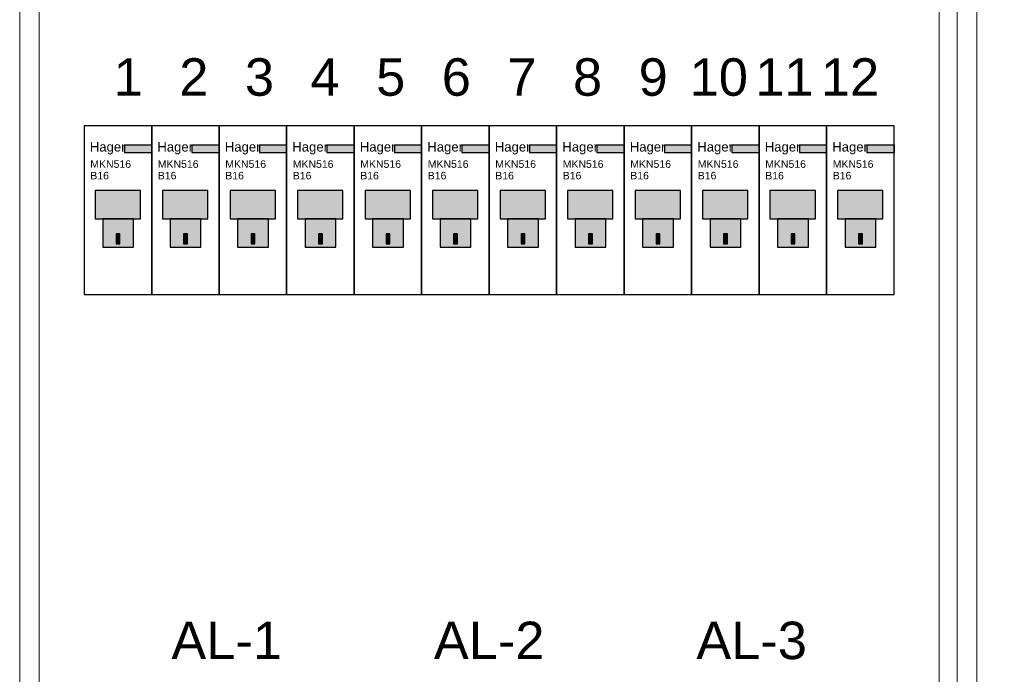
# Model space of a CAD drawing. Header units: millimetres. Extents: x -28926 to 10786, y -11879 to 29672.
# Tile 9 of 24: x -28926 to -26300, y 24393 to 26138. Entities that reach past the tile are written whole.
import ezdxf
from ezdxf.enums import TextEntityAlignment as Align

# ---------------------------------------------------------------- set-up
doc = ezdxf.new("R2010")
doc.units = ezdxf.units.MM
doc.header["$LTSCALE"] = 100
doc.layers.add('EL$6----', color=7, linetype='Continuous')
doc.layers.add('PDF_Geometry', color=7, linetype='Continuous')
doc.styles.add('Arial', font='arial.ttf')

# ---------------------------------------------------------------- blocks, each defined once
blk = doc.blocks.new('*U63')
at = {"layer": 'PDF_Geometry', "lineweight": 5}
blk.add_lwpolyline([(0, -4506.8), (0, 0), (5000.7, 0), (5000.7, -4506.8), (0, -4506.8)], dxfattribs=at)
blk.add_lwpolyline([(4952.6, -4406.7), (51.9, -4406.7), (51.9, -100.1), (4952.6, -100.1)], close=True, dxfattribs=at)
blk = doc.blocks.new('*U65')
blk.add_lwpolyline([(172, -3980.7), (2332, -3980.7), (2332, -3530.7), (172, -3530.7)], close=True)
at = {"layer": 'PDF_Geometry', "lineweight": 5}
blk.add_lwpolyline([(0, -6009), (0, 0), (2500.4, 0), (2500.4, -6009), (0, -6009)], dxfattribs=at)
blk.add_lwpolyline([(2452.2, -5909), (51.9, -5909), (51.9, -100.1), (2452.2, -100.1)], close=True, dxfattribs=at)
blk = doc.blocks.new('*U68')
h = blk.add_hatch(color=160)
h.dxf.hatch_style = 1
h.paths.add_polyline_path([(18, -5.09), (10.74, -5.09), (10.74, -7.09), (18, -7.09)])
h = blk.add_hatch(color=253)
h.dxf.hatch_style = 1
h.paths.add_polyline_path([(15, -17.27), (2.9, -17.27), (2.9, -24.78), (15, -24.78)])
blk.add_hatch(color=253).paths.add_polyline_path([(4.93, -32.36), (13.15, -32.36), (13.15, -24.78), (4.93, -24.78)])
h = blk.add_hatch(color=7)
h.dxf.hatch_style = 1
h.paths.add_polyline_path([(9.55, -31.45), (9.55, -28.83), (8.52, -28.83), (8.52, -31.45)])
at = {"color": 0}
for p, q in [((10.74, -5.09), (18, -5.09)), ((10.74, -5.09), (10.74, -7.09)), ((18, -5.09), (18, -7.09)), ((10.74, -7.09), (18, -7.09)), ((15, -24.75), (15, -17.27)), ((15, -24.75), (15, -17.27))]:
    blk.add_line(p, q, dxfattribs=at)
blk.add_lwpolyline([(0, 0), (0, -45), (18, -45), (18, 0), (0, 0)], dxfattribs=at)
for points in [[(2.9, -24.78), (15, -24.78), (15, -17.27), (2.9, -17.27)], [(4.93, -32.36), (13.15, -32.36), (13.15, -24.78), (4.93, -24.78)], [(4.93, -32.36), (13.15, -32.36), (13.15, -24.78), (4.93, -24.78)]]:
    blk.add_lwpolyline(points, close=True, dxfattribs=at)
blk.add_lwpolyline([(9.55, -31.45), (9.55, -28.83), (8.52, -28.83), (8.52, -31.45)], close=True)
at = {"color": 160, "style": 'Arial'}
blk.add_text('Hager', height=2.5, dxfattribs=at).set_placement((1.51, -6.87))
at = {"style": 'Arial'}
for tag, p in [('TYPE', (1.63, -11.21)), ('BEVEILIGINSWAARDE', (1.63, -14.29))]:
    blk.add_attdef(tag, p, '', height=2, dxfattribs=at)

msp = doc.modelspace()

# ---------------------------------------------------------------- block references
at = {"layer": 'EL$6----'}
for name, p in [('*U65', (-28925.9, 29385.9)), ('*U63', (-26425.5, 27883.7))]:
    msp.add_blockref(name, p, dxfattribs=at)
at = {"layer": 'EL$6----', "xscale": 10, "yscale": 10, "zscale": 10}
for p in [(-28753.9, 25855.3), (-28573.9, 25855.3), (-28393.9, 25855.3), (-28213.9, 25855.3), (-28033.9, 25855.3), (-27853.9, 25855.3), (-27673.9, 25855.3), (-27493.9, 25855.3), (-27313.9, 25855.3), (-27133.9, 25855.3), (-26953.9, 25855.3), (-26773.9, 25855.3)]:
    msp.add_blockref('*U68', p, dxfattribs=at).add_auto_attribs({'TYPE': 'MKN516', 'BEVEILIGINSWAARDE': 'B16'})

# ---------------------------------------------------------------- texts
at = {"layer": 'EL$6----', "color": 0, "style": 'Arial'}
for s, p in [('1', (-28636.4, 25905.3)), ('2', (-28461.4, 25905.3)), ('3', (-28286.4, 25905.3)), ('4', (-28111.4, 25905.3)), ('5', (-27936.4, 25905.3)), ('6', (-27761.4, 25905.3)), ('7', (-27586.4, 25905.3)), ('8', (-27411.4, 25905.3)), ('9', (-27236.4, 25905.3)), ('10', (-27061.4, 25905.3)), ('11', (-26886.4, 25905.3)), ('12', (-26711.4, 25905.3)), ('AL-1', (-28373.9, 24403)), ('AL-2', (-27673.9, 24403)), ('AL-3', (-26973.9, 24403))]:
    msp.add_text(s, height=100, dxfattribs=at).set_placement(p, align=Align.BOTTOM_CENTER)

doc.saveas('drawing.dxf')
